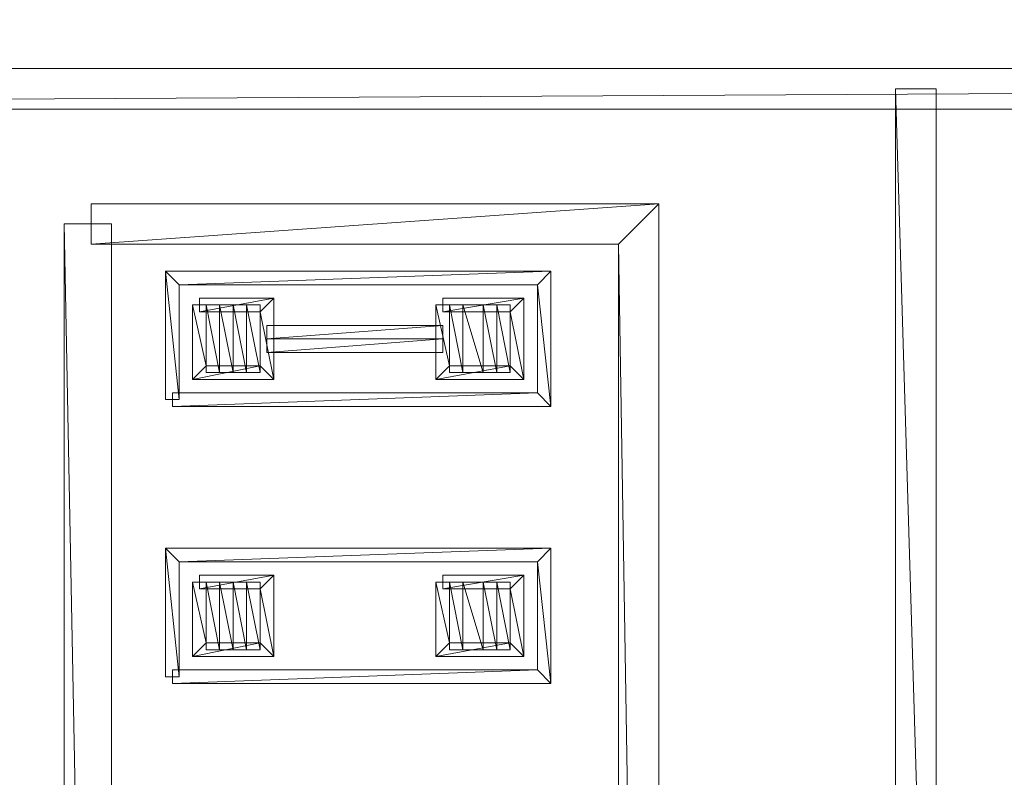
# Model space of a CAD drawing. Header units: millimetres. Extents: x 22250 to 51280, y -5012 to 7692.
# Tile 172 of 183: x 50795 to 50805.02, y 2810.78 to 2818.49. Entities that reach past the tile are written whole.
import ezdxf

# ---------------------------------------------------------------- set-up
doc = ezdxf.new("R2010")
doc.units = ezdxf.units.MM
doc.layers.add('Warstwa 1', color=253, linetype='Continuous', lineweight=5)

msp = doc.modelspace()

# ---------------------------------------------------------------- linework, layer by layer
at = {"layer": 'Warstwa 1', "lineweight": 9}
msp.add_open_spline([(50737.274, 2836.22), (50737.274, 2836.22), (50837.683, 2836.22), (50837.683, 2836.22), (50837.683, 2836.22), (50837.683, 2836.22), (50837.683, 2817.789), (50837.683, 2817.789)], degree=3, knots=[0, 0, 0, 0, 0.5, 0.5, 0.5, 0.5, 1, 1, 1, 1], dxfattribs=at)
at = {"layer": 'Warstwa 1'}
for points in [[(50851.575, 2817.582), (50851.575, 2817.582), (50851.782, 2817.995), (50851.782, 2817.995), (50851.782, 2817.995), (50851.782, 2817.995), (50776.131, 2817.582), (50776.131, 2817.582), (50776.131, 2817.582), (50776.131, 2817.582), (50851.575, 2817.582), (50851.575, 2817.582)], [(50851.782, 2817.995), (50851.782, 2817.995), (50776.131, 2817.582), (50776.131, 2817.582), (50776.131, 2817.582), (50776.131, 2817.582), (50776.131, 2817.995), (50776.131, 2817.995), (50776.131, 2817.995), (50776.131, 2817.995), (50851.782, 2817.995), (50851.782, 2817.995)], [(50803.915, 2803.621), (50803.915, 2803.621), (50804.328, 2804.034), (50804.328, 2804.034), (50804.328, 2804.034), (50804.328, 2804.034), (50803.915, 2817.789), (50803.915, 2817.789), (50803.915, 2817.789), (50803.915, 2817.789), (50803.915, 2803.621), (50803.915, 2803.621)], [(50804.328, 2804.034), (50804.328, 2804.034), (50803.915, 2817.789), (50803.915, 2817.789), (50803.915, 2817.789), (50803.915, 2817.789), (50804.328, 2817.789), (50804.328, 2817.789), (50804.328, 2817.789), (50804.328, 2817.789), (50804.328, 2804.034), (50804.328, 2804.034)], [(50795.731, 2816.619), (50795.731, 2816.619), (50795.731, 2816.207), (50795.731, 2816.207), (50795.731, 2816.207), (50795.731, 2816.207), (50801.508, 2816.619), (50801.508, 2816.619), (50801.508, 2816.619), (50801.508, 2816.619), (50795.731, 2816.619), (50795.731, 2816.619)], [(50795.731, 2816.207), (50795.731, 2816.207), (50801.508, 2816.619), (50801.508, 2816.619), (50801.508, 2816.619), (50801.508, 2816.619), (50801.096, 2816.207), (50801.096, 2816.207), (50801.096, 2816.207), (50801.096, 2816.207), (50795.731, 2816.207), (50795.731, 2816.207)], [(50801.508, 2816.619), (50801.508, 2816.619), (50801.096, 2816.207), (50801.096, 2816.207), (50801.096, 2816.207), (50801.096, 2816.207), (50801.508, 2791.036), (50801.508, 2791.036), (50801.508, 2791.036), (50801.508, 2791.036), (50801.508, 2816.619), (50801.508, 2816.619)], [(50795.456, 2791.036), (50795.456, 2791.036), (50795.938, 2791.448), (50795.938, 2791.448), (50795.938, 2791.448), (50795.938, 2791.448), (50795.456, 2816.413), (50795.456, 2816.413), (50795.456, 2816.413), (50795.456, 2816.413), (50795.456, 2791.036), (50795.456, 2791.036)], [(50795.938, 2791.448), (50795.938, 2791.448), (50795.456, 2816.413), (50795.456, 2816.413), (50795.456, 2816.413), (50795.456, 2816.413), (50795.938, 2816.413), (50795.938, 2816.413), (50795.938, 2816.413), (50795.938, 2816.413), (50795.938, 2791.448), (50795.938, 2791.448)], [(50801.096, 2816.207), (50801.096, 2816.207), (50801.508, 2791.036), (50801.508, 2791.036), (50801.508, 2791.036), (50801.508, 2791.036), (50801.096, 2791.448), (50801.096, 2791.448), (50801.096, 2791.448), (50801.096, 2791.448), (50801.096, 2816.207), (50801.096, 2816.207)], [(50796.488, 2814.625), (50796.488, 2814.625), (50796.625, 2814.625), (50796.625, 2814.625), (50796.625, 2814.625), (50796.625, 2814.625), (50796.488, 2815.932), (50796.488, 2815.932), (50796.488, 2815.932), (50796.488, 2815.932), (50796.488, 2814.625), (50796.488, 2814.625)], [(50796.625, 2814.625), (50796.625, 2814.625), (50796.488, 2815.932), (50796.488, 2815.932), (50796.488, 2815.932), (50796.488, 2815.932), (50796.625, 2815.794), (50796.625, 2815.794), (50796.625, 2815.794), (50796.625, 2815.794), (50796.625, 2814.625), (50796.625, 2814.625)], [(50796.488, 2815.932), (50796.488, 2815.932), (50796.625, 2815.794), (50796.625, 2815.794), (50796.625, 2815.794), (50796.625, 2815.794), (50800.408, 2815.932), (50800.408, 2815.932), (50800.408, 2815.932), (50800.408, 2815.932), (50796.488, 2815.932), (50796.488, 2815.932)], [(50796.625, 2815.794), (50796.625, 2815.794), (50800.408, 2815.932), (50800.408, 2815.932), (50800.408, 2815.932), (50800.408, 2815.932), (50800.271, 2815.794), (50800.271, 2815.794), (50800.271, 2815.794), (50800.271, 2815.794), (50796.625, 2815.794), (50796.625, 2815.794)], [(50800.408, 2815.932), (50800.408, 2815.932), (50800.271, 2815.794), (50800.271, 2815.794), (50800.271, 2815.794), (50800.271, 2815.794), (50800.408, 2814.556), (50800.408, 2814.556), (50800.408, 2814.556), (50800.408, 2814.556), (50800.408, 2815.932), (50800.408, 2815.932)], [(50800.271, 2815.794), (50800.271, 2815.794), (50800.408, 2814.556), (50800.408, 2814.556), (50800.408, 2814.556), (50800.408, 2814.556), (50800.271, 2814.694), (50800.271, 2814.694), (50800.271, 2814.694), (50800.271, 2814.694), (50800.271, 2815.794), (50800.271, 2815.794)], [(50797.451, 2815.519), (50797.451, 2815.519), (50797.588, 2815.657), (50797.588, 2815.657), (50797.588, 2815.657), (50797.588, 2815.657), (50796.832, 2815.519), (50796.832, 2815.519), (50796.832, 2815.519), (50796.832, 2815.519), (50797.451, 2815.519), (50797.451, 2815.519)], [(50797.588, 2815.657), (50797.588, 2815.657), (50796.832, 2815.519), (50796.832, 2815.519), (50796.832, 2815.519), (50796.832, 2815.519), (50796.832, 2815.657), (50796.832, 2815.657), (50796.832, 2815.657), (50796.832, 2815.657), (50797.588, 2815.657), (50797.588, 2815.657)], [(50797.588, 2814.831), (50797.588, 2814.831), (50797.451, 2815.519), (50797.451, 2815.519), (50797.451, 2815.519), (50797.451, 2815.519), (50797.588, 2815.657), (50797.588, 2815.657), (50797.588, 2815.657), (50797.588, 2815.657), (50797.588, 2814.831), (50797.588, 2814.831)], [(50799.995, 2815.519), (50799.995, 2815.519), (50800.133, 2815.657), (50800.133, 2815.657), (50800.133, 2815.657), (50800.133, 2815.657), (50799.308, 2815.519), (50799.308, 2815.519), (50799.308, 2815.519), (50799.308, 2815.519), (50799.995, 2815.519), (50799.995, 2815.519)], [(50800.133, 2815.657), (50800.133, 2815.657), (50799.308, 2815.519), (50799.308, 2815.519), (50799.308, 2815.519), (50799.308, 2815.519), (50799.308, 2815.657), (50799.308, 2815.657), (50799.308, 2815.657), (50799.308, 2815.657), (50800.133, 2815.657), (50800.133, 2815.657)], [(50800.133, 2814.831), (50800.133, 2814.831), (50799.995, 2815.519), (50799.995, 2815.519), (50799.995, 2815.519), (50799.995, 2815.519), (50800.133, 2815.657), (50800.133, 2815.657), (50800.133, 2815.657), (50800.133, 2815.657), (50800.133, 2814.831), (50800.133, 2814.831)], [(50796.901, 2815.588), (50796.901, 2815.588), (50796.763, 2815.588), (50796.763, 2815.588), (50796.763, 2815.588), (50796.763, 2815.588), (50796.901, 2814.969), (50796.901, 2814.969), (50796.901, 2814.969), (50796.901, 2814.969), (50796.901, 2815.588), (50796.901, 2815.588)], [(50796.763, 2815.588), (50796.763, 2815.588), (50796.901, 2814.969), (50796.901, 2814.969), (50796.901, 2814.969), (50796.901, 2814.969), (50796.763, 2814.831), (50796.763, 2814.831), (50796.763, 2814.831), (50796.763, 2814.831), (50796.763, 2815.588), (50796.763, 2815.588)], [(50797.038, 2815.588), (50797.038, 2815.588), (50796.901, 2815.588), (50796.901, 2815.588), (50796.901, 2815.588), (50796.901, 2815.588), (50797.038, 2814.9), (50797.038, 2814.9), (50797.038, 2814.9), (50797.038, 2814.9), (50797.038, 2815.588), (50797.038, 2815.588)], [(50796.901, 2815.588), (50796.901, 2815.588), (50797.038, 2814.9), (50797.038, 2814.9), (50797.038, 2814.9), (50797.038, 2814.9), (50796.901, 2814.9), (50796.901, 2814.9), (50796.901, 2814.9), (50796.901, 2814.9), (50796.901, 2815.588), (50796.901, 2815.588)], [(50797.176, 2815.588), (50797.176, 2815.588), (50797.038, 2815.588), (50797.038, 2815.588), (50797.038, 2815.588), (50797.038, 2815.588), (50797.176, 2814.9), (50797.176, 2814.9), (50797.176, 2814.9), (50797.176, 2814.9), (50797.176, 2815.588), (50797.176, 2815.588)], [(50797.038, 2815.588), (50797.038, 2815.588), (50797.176, 2814.9), (50797.176, 2814.9), (50797.176, 2814.9), (50797.176, 2814.9), (50797.038, 2814.9), (50797.038, 2814.9), (50797.038, 2814.9), (50797.038, 2814.9), (50797.038, 2815.588), (50797.038, 2815.588)], [(50797.313, 2815.588), (50797.313, 2815.588), (50797.176, 2815.588), (50797.176, 2815.588), (50797.176, 2815.588), (50797.176, 2815.588), (50797.313, 2814.9), (50797.313, 2814.9), (50797.313, 2814.9), (50797.313, 2814.9), (50797.313, 2815.588), (50797.313, 2815.588)], [(50797.176, 2815.588), (50797.176, 2815.588), (50797.313, 2814.9), (50797.313, 2814.9), (50797.313, 2814.9), (50797.313, 2814.9), (50797.176, 2814.9), (50797.176, 2814.9), (50797.176, 2814.9), (50797.176, 2814.9), (50797.176, 2815.588), (50797.176, 2815.588)], [(50797.451, 2815.588), (50797.451, 2815.588), (50797.313, 2815.588), (50797.313, 2815.588), (50797.313, 2815.588), (50797.313, 2815.588), (50797.451, 2814.9), (50797.451, 2814.9), (50797.451, 2814.9), (50797.451, 2814.9), (50797.451, 2815.588), (50797.451, 2815.588)], [(50797.313, 2815.588), (50797.313, 2815.588), (50797.451, 2814.9), (50797.451, 2814.9), (50797.451, 2814.9), (50797.451, 2814.9), (50797.313, 2814.9), (50797.313, 2814.9), (50797.313, 2814.9), (50797.313, 2814.9), (50797.313, 2815.588), (50797.313, 2815.588)], [(50797.451, 2814.969), (50797.451, 2814.969), (50797.588, 2814.831), (50797.588, 2814.831), (50797.588, 2814.831), (50797.588, 2814.831), (50797.451, 2815.519), (50797.451, 2815.519), (50797.451, 2815.519), (50797.451, 2815.519), (50797.451, 2814.969), (50797.451, 2814.969)], [(50799.376, 2815.588), (50799.376, 2815.588), (50799.239, 2815.588), (50799.239, 2815.588), (50799.239, 2815.588), (50799.239, 2815.588), (50799.376, 2814.969), (50799.376, 2814.969), (50799.376, 2814.969), (50799.376, 2814.969), (50799.376, 2815.588), (50799.376, 2815.588)], [(50799.239, 2815.588), (50799.239, 2815.588), (50799.376, 2814.969), (50799.376, 2814.969), (50799.376, 2814.969), (50799.376, 2814.969), (50799.239, 2814.831), (50799.239, 2814.831), (50799.239, 2814.831), (50799.239, 2814.831), (50799.239, 2815.588), (50799.239, 2815.588)], [(50799.514, 2815.588), (50799.514, 2815.588), (50799.376, 2815.588), (50799.376, 2815.588), (50799.376, 2815.588), (50799.376, 2815.588), (50799.514, 2814.9), (50799.514, 2814.9), (50799.514, 2814.9), (50799.514, 2814.9), (50799.514, 2815.588), (50799.514, 2815.588)], [(50799.376, 2815.588), (50799.376, 2815.588), (50799.514, 2814.9), (50799.514, 2814.9), (50799.514, 2814.9), (50799.514, 2814.9), (50799.376, 2814.9), (50799.376, 2814.9), (50799.376, 2814.9), (50799.376, 2814.9), (50799.376, 2815.588), (50799.376, 2815.588)], [(50799.72, 2815.588), (50799.72, 2815.588), (50799.514, 2815.588), (50799.514, 2815.588), (50799.514, 2815.588), (50799.514, 2815.588), (50799.72, 2814.9), (50799.72, 2814.9), (50799.72, 2814.9), (50799.72, 2814.9), (50799.72, 2815.588), (50799.72, 2815.588)], [(50799.514, 2815.588), (50799.514, 2815.588), (50799.72, 2814.9), (50799.72, 2814.9), (50799.72, 2814.9), (50799.72, 2814.9), (50799.514, 2814.9), (50799.514, 2814.9), (50799.514, 2814.9), (50799.514, 2814.9), (50799.514, 2815.588), (50799.514, 2815.588)], [(50799.858, 2815.588), (50799.858, 2815.588), (50799.72, 2815.588), (50799.72, 2815.588), (50799.72, 2815.588), (50799.72, 2815.588), (50799.858, 2814.9), (50799.858, 2814.9), (50799.858, 2814.9), (50799.858, 2814.9), (50799.858, 2815.588), (50799.858, 2815.588)], [(50799.72, 2815.588), (50799.72, 2815.588), (50799.858, 2814.9), (50799.858, 2814.9), (50799.858, 2814.9), (50799.858, 2814.9), (50799.72, 2814.9), (50799.72, 2814.9), (50799.72, 2814.9), (50799.72, 2814.9), (50799.72, 2815.588), (50799.72, 2815.588)], [(50799.995, 2815.588), (50799.995, 2815.588), (50799.858, 2815.588), (50799.858, 2815.588), (50799.858, 2815.588), (50799.858, 2815.588), (50799.995, 2814.9), (50799.995, 2814.9), (50799.995, 2814.9), (50799.995, 2814.9), (50799.995, 2815.588), (50799.995, 2815.588)], [(50799.858, 2815.588), (50799.858, 2815.588), (50799.995, 2814.9), (50799.995, 2814.9), (50799.995, 2814.9), (50799.995, 2814.9), (50799.858, 2814.9), (50799.858, 2814.9), (50799.858, 2814.9), (50799.858, 2814.9), (50799.858, 2815.588), (50799.858, 2815.588)], [(50799.995, 2814.969), (50799.995, 2814.969), (50800.133, 2814.831), (50800.133, 2814.831), (50800.133, 2814.831), (50800.133, 2814.831), (50799.995, 2815.519), (50799.995, 2815.519), (50799.995, 2815.519), (50799.995, 2815.519), (50799.995, 2814.969), (50799.995, 2814.969)], [(50797.519, 2815.381), (50797.519, 2815.381), (50797.519, 2815.244), (50797.519, 2815.244), (50797.519, 2815.244), (50797.519, 2815.244), (50799.308, 2815.381), (50799.308, 2815.381), (50799.308, 2815.381), (50799.308, 2815.381), (50797.519, 2815.381), (50797.519, 2815.381)], [(50797.519, 2815.244), (50797.519, 2815.244), (50799.308, 2815.381), (50799.308, 2815.381), (50799.308, 2815.381), (50799.308, 2815.381), (50799.308, 2815.244), (50799.308, 2815.244), (50799.308, 2815.244), (50799.308, 2815.244), (50797.519, 2815.244), (50797.519, 2815.244)], [(50797.519, 2815.244), (50797.519, 2815.244), (50797.519, 2815.106), (50797.519, 2815.106), (50797.519, 2815.106), (50797.519, 2815.106), (50799.308, 2815.244), (50799.308, 2815.244), (50799.308, 2815.244), (50799.308, 2815.244), (50797.519, 2815.244), (50797.519, 2815.244)], [(50797.519, 2815.106), (50797.519, 2815.106), (50799.308, 2815.244), (50799.308, 2815.244), (50799.308, 2815.244), (50799.308, 2815.244), (50799.308, 2815.106), (50799.308, 2815.106), (50799.308, 2815.106), (50799.308, 2815.106), (50797.519, 2815.106), (50797.519, 2815.106)], [(50796.901, 2814.969), (50796.901, 2814.969), (50796.763, 2814.831), (50796.763, 2814.831), (50796.763, 2814.831), (50796.763, 2814.831), (50797.451, 2814.969), (50797.451, 2814.969), (50797.451, 2814.969), (50797.451, 2814.969), (50796.901, 2814.969), (50796.901, 2814.969)], [(50796.763, 2814.831), (50796.763, 2814.831), (50797.451, 2814.969), (50797.451, 2814.969), (50797.451, 2814.969), (50797.451, 2814.969), (50797.588, 2814.831), (50797.588, 2814.831), (50797.588, 2814.831), (50797.588, 2814.831), (50796.763, 2814.831), (50796.763, 2814.831)], [(50799.376, 2814.969), (50799.376, 2814.969), (50799.239, 2814.831), (50799.239, 2814.831), (50799.239, 2814.831), (50799.239, 2814.831), (50799.995, 2814.969), (50799.995, 2814.969), (50799.995, 2814.969), (50799.995, 2814.969), (50799.376, 2814.969), (50799.376, 2814.969)], [(50799.239, 2814.831), (50799.239, 2814.831), (50799.995, 2814.969), (50799.995, 2814.969), (50799.995, 2814.969), (50799.995, 2814.969), (50800.133, 2814.831), (50800.133, 2814.831), (50800.133, 2814.831), (50800.133, 2814.831), (50799.239, 2814.831), (50799.239, 2814.831)], [(50800.408, 2814.556), (50800.408, 2814.556), (50800.271, 2814.694), (50800.271, 2814.694), (50800.271, 2814.694), (50800.271, 2814.694), (50796.557, 2814.556), (50796.557, 2814.556), (50796.557, 2814.556), (50796.557, 2814.556), (50800.408, 2814.556), (50800.408, 2814.556)], [(50800.271, 2814.694), (50800.271, 2814.694), (50796.557, 2814.556), (50796.557, 2814.556), (50796.557, 2814.556), (50796.557, 2814.556), (50796.557, 2814.694), (50796.557, 2814.694), (50796.557, 2814.694), (50796.557, 2814.694), (50800.271, 2814.694), (50800.271, 2814.694)], [(50796.488, 2811.805), (50796.488, 2811.805), (50796.625, 2811.805), (50796.625, 2811.805), (50796.625, 2811.805), (50796.625, 2811.805), (50796.488, 2813.112), (50796.488, 2813.112), (50796.488, 2813.112), (50796.488, 2813.112), (50796.488, 2811.805), (50796.488, 2811.805)], [(50796.625, 2811.805), (50796.625, 2811.805), (50796.488, 2813.112), (50796.488, 2813.112), (50796.488, 2813.112), (50796.488, 2813.112), (50796.625, 2812.974), (50796.625, 2812.974), (50796.625, 2812.974), (50796.625, 2812.974), (50796.625, 2811.805), (50796.625, 2811.805)], [(50796.488, 2813.112), (50796.488, 2813.112), (50796.625, 2812.974), (50796.625, 2812.974), (50796.625, 2812.974), (50796.625, 2812.974), (50800.408, 2813.112), (50800.408, 2813.112), (50800.408, 2813.112), (50800.408, 2813.112), (50796.488, 2813.112), (50796.488, 2813.112)], [(50796.625, 2812.974), (50796.625, 2812.974), (50800.408, 2813.112), (50800.408, 2813.112), (50800.408, 2813.112), (50800.408, 2813.112), (50800.271, 2812.974), (50800.271, 2812.974), (50800.271, 2812.974), (50800.271, 2812.974), (50796.625, 2812.974), (50796.625, 2812.974)], [(50800.408, 2813.112), (50800.408, 2813.112), (50800.271, 2812.974), (50800.271, 2812.974), (50800.271, 2812.974), (50800.271, 2812.974), (50800.408, 2811.736), (50800.408, 2811.736), (50800.408, 2811.736), (50800.408, 2811.736), (50800.408, 2813.112), (50800.408, 2813.112)], [(50800.271, 2812.974), (50800.271, 2812.974), (50800.408, 2811.736), (50800.408, 2811.736), (50800.408, 2811.736), (50800.408, 2811.736), (50800.271, 2811.874), (50800.271, 2811.874), (50800.271, 2811.874), (50800.271, 2811.874), (50800.271, 2812.974), (50800.271, 2812.974)], [(50797.451, 2812.699), (50797.451, 2812.699), (50797.588, 2812.837), (50797.588, 2812.837), (50797.588, 2812.837), (50797.588, 2812.837), (50796.832, 2812.699), (50796.832, 2812.699), (50796.832, 2812.699), (50796.832, 2812.699), (50797.451, 2812.699), (50797.451, 2812.699)], [(50797.588, 2812.837), (50797.588, 2812.837), (50796.832, 2812.699), (50796.832, 2812.699), (50796.832, 2812.699), (50796.832, 2812.699), (50796.832, 2812.837), (50796.832, 2812.837), (50796.832, 2812.837), (50796.832, 2812.837), (50797.588, 2812.837), (50797.588, 2812.837)], [(50797.588, 2812.012), (50797.588, 2812.012), (50797.451, 2812.699), (50797.451, 2812.699), (50797.451, 2812.699), (50797.451, 2812.699), (50797.588, 2812.837), (50797.588, 2812.837), (50797.588, 2812.837), (50797.588, 2812.837), (50797.588, 2812.012), (50797.588, 2812.012)], [(50799.995, 2812.699), (50799.995, 2812.699), (50800.133, 2812.837), (50800.133, 2812.837), (50800.133, 2812.837), (50800.133, 2812.837), (50799.308, 2812.699), (50799.308, 2812.699), (50799.308, 2812.699), (50799.308, 2812.699), (50799.995, 2812.699), (50799.995, 2812.699)], [(50800.133, 2812.837), (50800.133, 2812.837), (50799.308, 2812.699), (50799.308, 2812.699), (50799.308, 2812.699), (50799.308, 2812.699), (50799.308, 2812.837), (50799.308, 2812.837), (50799.308, 2812.837), (50799.308, 2812.837), (50800.133, 2812.837), (50800.133, 2812.837)], [(50800.133, 2812.012), (50800.133, 2812.012), (50799.995, 2812.699), (50799.995, 2812.699), (50799.995, 2812.699), (50799.995, 2812.699), (50800.133, 2812.837), (50800.133, 2812.837), (50800.133, 2812.837), (50800.133, 2812.837), (50800.133, 2812.012), (50800.133, 2812.012)], [(50796.901, 2812.768), (50796.901, 2812.768), (50796.763, 2812.768), (50796.763, 2812.768), (50796.763, 2812.768), (50796.763, 2812.768), (50796.901, 2812.149), (50796.901, 2812.149), (50796.901, 2812.149), (50796.901, 2812.149), (50796.901, 2812.768), (50796.901, 2812.768)], [(50796.763, 2812.768), (50796.763, 2812.768), (50796.901, 2812.149), (50796.901, 2812.149), (50796.901, 2812.149), (50796.901, 2812.149), (50796.763, 2812.012), (50796.763, 2812.012), (50796.763, 2812.012), (50796.763, 2812.012), (50796.763, 2812.768), (50796.763, 2812.768)], [(50797.038, 2812.768), (50797.038, 2812.768), (50796.901, 2812.768), (50796.901, 2812.768), (50796.901, 2812.768), (50796.901, 2812.768), (50797.038, 2812.08), (50797.038, 2812.08), (50797.038, 2812.08), (50797.038, 2812.08), (50797.038, 2812.768), (50797.038, 2812.768)], [(50796.901, 2812.768), (50796.901, 2812.768), (50797.038, 2812.08), (50797.038, 2812.08), (50797.038, 2812.08), (50797.038, 2812.08), (50796.901, 2812.08), (50796.901, 2812.08), (50796.901, 2812.08), (50796.901, 2812.08), (50796.901, 2812.768), (50796.901, 2812.768)], [(50797.176, 2812.768), (50797.176, 2812.768), (50797.038, 2812.768), (50797.038, 2812.768), (50797.038, 2812.768), (50797.038, 2812.768), (50797.176, 2812.08), (50797.176, 2812.08), (50797.176, 2812.08), (50797.176, 2812.08), (50797.176, 2812.768), (50797.176, 2812.768)], [(50797.038, 2812.768), (50797.038, 2812.768), (50797.176, 2812.08), (50797.176, 2812.08), (50797.176, 2812.08), (50797.176, 2812.08), (50797.038, 2812.08), (50797.038, 2812.08), (50797.038, 2812.08), (50797.038, 2812.08), (50797.038, 2812.768), (50797.038, 2812.768)], [(50797.313, 2812.768), (50797.313, 2812.768), (50797.176, 2812.768), (50797.176, 2812.768), (50797.176, 2812.768), (50797.176, 2812.768), (50797.313, 2812.08), (50797.313, 2812.08), (50797.313, 2812.08), (50797.313, 2812.08), (50797.313, 2812.768), (50797.313, 2812.768)], [(50797.176, 2812.768), (50797.176, 2812.768), (50797.313, 2812.08), (50797.313, 2812.08), (50797.313, 2812.08), (50797.313, 2812.08), (50797.176, 2812.08), (50797.176, 2812.08), (50797.176, 2812.08), (50797.176, 2812.08), (50797.176, 2812.768), (50797.176, 2812.768)], [(50797.451, 2812.768), (50797.451, 2812.768), (50797.313, 2812.768), (50797.313, 2812.768), (50797.313, 2812.768), (50797.313, 2812.768), (50797.451, 2812.08), (50797.451, 2812.08), (50797.451, 2812.08), (50797.451, 2812.08), (50797.451, 2812.768), (50797.451, 2812.768)], [(50797.313, 2812.768), (50797.313, 2812.768), (50797.451, 2812.08), (50797.451, 2812.08), (50797.451, 2812.08), (50797.451, 2812.08), (50797.313, 2812.08), (50797.313, 2812.08), (50797.313, 2812.08), (50797.313, 2812.08), (50797.313, 2812.768), (50797.313, 2812.768)], [(50799.376, 2812.768), (50799.376, 2812.768), (50799.239, 2812.768), (50799.239, 2812.768), (50799.239, 2812.768), (50799.239, 2812.768), (50799.376, 2812.149), (50799.376, 2812.149), (50799.376, 2812.149), (50799.376, 2812.149), (50799.376, 2812.768), (50799.376, 2812.768)], [(50799.239, 2812.768), (50799.239, 2812.768), (50799.376, 2812.149), (50799.376, 2812.149), (50799.376, 2812.149), (50799.376, 2812.149), (50799.239, 2812.012), (50799.239, 2812.012), (50799.239, 2812.012), (50799.239, 2812.012), (50799.239, 2812.768), (50799.239, 2812.768)], [(50799.514, 2812.768), (50799.514, 2812.768), (50799.376, 2812.768), (50799.376, 2812.768), (50799.376, 2812.768), (50799.376, 2812.768), (50799.514, 2812.08), (50799.514, 2812.08), (50799.514, 2812.08), (50799.514, 2812.08), (50799.514, 2812.768), (50799.514, 2812.768)], [(50799.376, 2812.768), (50799.376, 2812.768), (50799.514, 2812.08), (50799.514, 2812.08), (50799.514, 2812.08), (50799.514, 2812.08), (50799.376, 2812.08), (50799.376, 2812.08), (50799.376, 2812.08), (50799.376, 2812.08), (50799.376, 2812.768), (50799.376, 2812.768)], [(50799.72, 2812.768), (50799.72, 2812.768), (50799.514, 2812.768), (50799.514, 2812.768), (50799.514, 2812.768), (50799.514, 2812.768), (50799.72, 2812.08), (50799.72, 2812.08), (50799.72, 2812.08), (50799.72, 2812.08), (50799.72, 2812.768), (50799.72, 2812.768)], [(50799.514, 2812.768), (50799.514, 2812.768), (50799.72, 2812.08), (50799.72, 2812.08), (50799.72, 2812.08), (50799.72, 2812.08), (50799.514, 2812.08), (50799.514, 2812.08), (50799.514, 2812.08), (50799.514, 2812.08), (50799.514, 2812.768), (50799.514, 2812.768)], [(50799.858, 2812.768), (50799.858, 2812.768), (50799.72, 2812.768), (50799.72, 2812.768), (50799.72, 2812.768), (50799.72, 2812.768), (50799.858, 2812.08), (50799.858, 2812.08), (50799.858, 2812.08), (50799.858, 2812.08), (50799.858, 2812.768), (50799.858, 2812.768)], [(50799.72, 2812.768), (50799.72, 2812.768), (50799.858, 2812.08), (50799.858, 2812.08), (50799.858, 2812.08), (50799.858, 2812.08), (50799.72, 2812.08), (50799.72, 2812.08), (50799.72, 2812.08), (50799.72, 2812.08), (50799.72, 2812.768), (50799.72, 2812.768)], [(50799.995, 2812.768), (50799.995, 2812.768), (50799.858, 2812.768), (50799.858, 2812.768), (50799.858, 2812.768), (50799.858, 2812.768), (50799.995, 2812.08), (50799.995, 2812.08), (50799.995, 2812.08), (50799.995, 2812.08), (50799.995, 2812.768), (50799.995, 2812.768)], [(50799.858, 2812.768), (50799.858, 2812.768), (50799.995, 2812.08), (50799.995, 2812.08), (50799.995, 2812.08), (50799.995, 2812.08), (50799.858, 2812.08), (50799.858, 2812.08), (50799.858, 2812.08), (50799.858, 2812.08), (50799.858, 2812.768), (50799.858, 2812.768)], [(50797.451, 2812.149), (50797.451, 2812.149), (50797.588, 2812.012), (50797.588, 2812.012), (50797.588, 2812.012), (50797.588, 2812.012), (50797.451, 2812.699), (50797.451, 2812.699), (50797.451, 2812.699), (50797.451, 2812.699), (50797.451, 2812.149), (50797.451, 2812.149)], [(50799.995, 2812.149), (50799.995, 2812.149), (50800.133, 2812.012), (50800.133, 2812.012), (50800.133, 2812.012), (50800.133, 2812.012), (50799.995, 2812.699), (50799.995, 2812.699), (50799.995, 2812.699), (50799.995, 2812.699), (50799.995, 2812.149), (50799.995, 2812.149)], [(50796.901, 2812.149), (50796.901, 2812.149), (50796.763, 2812.012), (50796.763, 2812.012), (50796.763, 2812.012), (50796.763, 2812.012), (50797.451, 2812.149), (50797.451, 2812.149), (50797.451, 2812.149), (50797.451, 2812.149), (50796.901, 2812.149), (50796.901, 2812.149)], [(50796.763, 2812.012), (50796.763, 2812.012), (50797.451, 2812.149), (50797.451, 2812.149), (50797.451, 2812.149), (50797.451, 2812.149), (50797.588, 2812.012), (50797.588, 2812.012), (50797.588, 2812.012), (50797.588, 2812.012), (50796.763, 2812.012), (50796.763, 2812.012)], [(50799.376, 2812.149), (50799.376, 2812.149), (50799.239, 2812.012), (50799.239, 2812.012), (50799.239, 2812.012), (50799.239, 2812.012), (50799.995, 2812.149), (50799.995, 2812.149), (50799.995, 2812.149), (50799.995, 2812.149), (50799.376, 2812.149), (50799.376, 2812.149)], [(50799.239, 2812.012), (50799.239, 2812.012), (50799.995, 2812.149), (50799.995, 2812.149), (50799.995, 2812.149), (50799.995, 2812.149), (50800.133, 2812.012), (50800.133, 2812.012), (50800.133, 2812.012), (50800.133, 2812.012), (50799.239, 2812.012), (50799.239, 2812.012)], [(50800.408, 2811.736), (50800.408, 2811.736), (50800.271, 2811.874), (50800.271, 2811.874), (50800.271, 2811.874), (50800.271, 2811.874), (50796.557, 2811.736), (50796.557, 2811.736), (50796.557, 2811.736), (50796.557, 2811.736), (50800.408, 2811.736), (50800.408, 2811.736)], [(50800.271, 2811.874), (50800.271, 2811.874), (50796.557, 2811.736), (50796.557, 2811.736), (50796.557, 2811.736), (50796.557, 2811.736), (50796.557, 2811.874), (50796.557, 2811.874), (50796.557, 2811.874), (50796.557, 2811.874), (50800.271, 2811.874), (50800.271, 2811.874)]]:
    msp.add_open_spline(points, degree=3, knots=[0, 0, 0, 0, 0.333333, 0.333333, 0.333333, 0.333333, 0.666667, 0.666667, 0.666667, 0.666667, 1, 1, 1, 1], dxfattribs=at)

doc.saveas('drawing.dxf')
